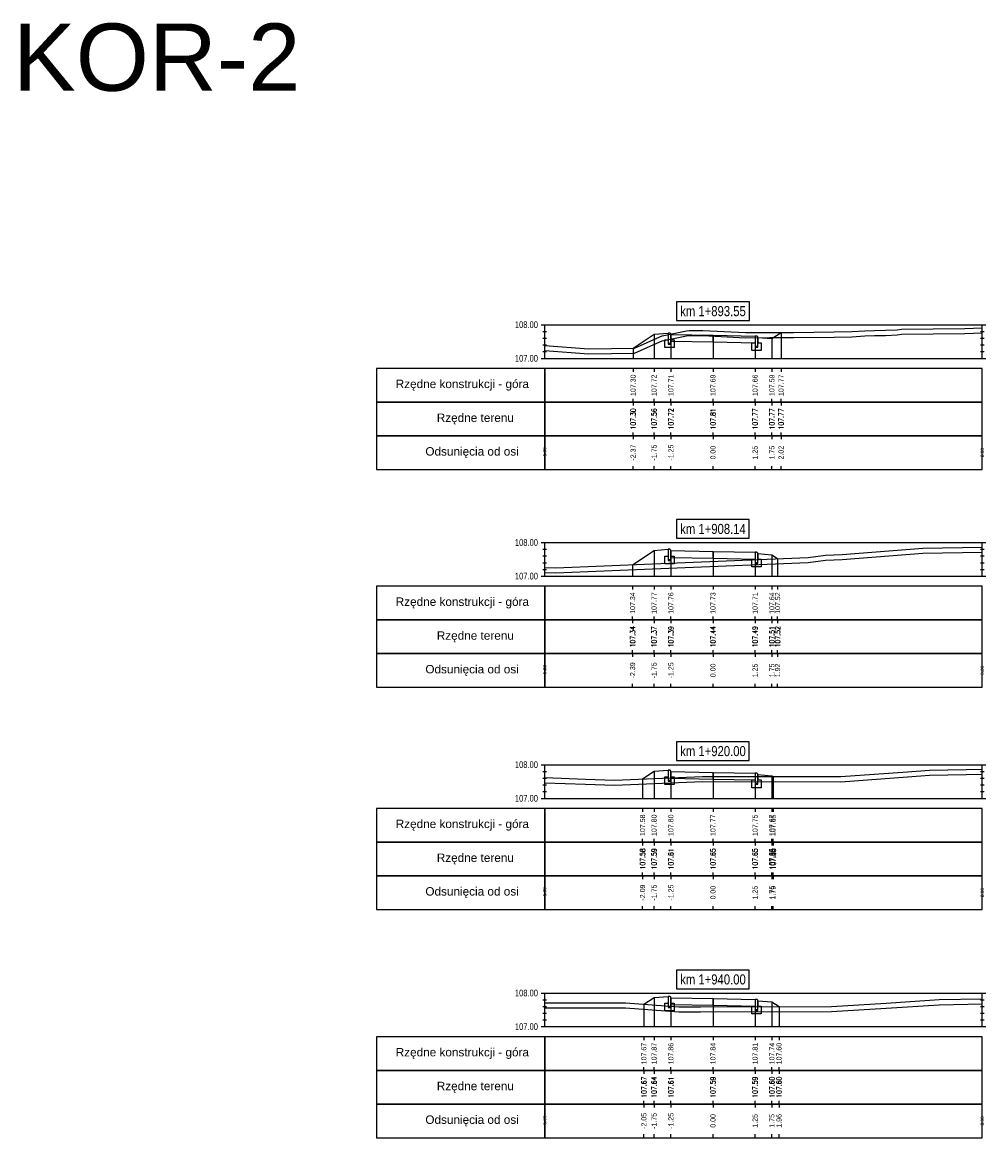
# Model space of a CAD drawing. Extents: x 7537626 to 7538805, y 5722894 to 5725486.
# Tile 9 of 90: x 7537959 to 7537988, y 5725385 to 5725418. Entities that reach past the tile are written whole.
import ezdxf

# ---------------------------------------------------------------- set-up
doc = ezdxf.new("R2010")
doc.units = 0
for name, color, linetype in [('C-DROGI-PROFILE', 7, 'Continuous'), ('C-DROGI-PROFILE-ETYKIETY', 7, 'Continuous'), ('C-DROGI-PRZEKROJE-ETYKIETY', 7, 'Continuous'), ('C-POPRZECZKA-przekrój', 2, 'Continuous'), ('C-POPRZECZKA-widok', 1, 'Continuous')]:
    doc.layers.add(name, color=color, linetype=linetype)
doc.layers.add('C-humus', color=7, linetype='Continuous', true_color=0x003df5)
doc.layers.add('C-Teren', color=7, linetype='Continuous', true_color=0x005716)
doc.styles.add('2mm08', font='arial.ttf', dxfattribs={"width": 0.8})
doc.styles.get("Standard").update_dxf_attribs({"font": 'arial.ttf'})

msp = doc.modelspace()

# ---------------------------------------------------------------- linework, layer by layer
at = {"layer": 'C-DROGI-PROFILE', "color": 7, "linetype": 'Continuous', "lineweight": -3}
for p, q in [((7537977.478, 5725408.164), (7537977.478, 5725408.064)), ((7537978.101, 5725408.164), (7537978.101, 5725408.064)), ((7537978.601, 5725408.164), (7537978.601, 5725408.064)), ((7537979.851, 5725408.164), (7537979.851, 5725408.064)), ((7537981.101, 5725408.164), (7537981.101, 5725408.064)), ((7537981.601, 5725408.164), (7537981.601, 5725408.064)), ((7537981.873, 5725408.164), (7537981.873, 5725408.064)), ((7537977.478, 5725407.164), (7537977.478, 5725407.264)), ((7537977.478, 5725407.164), (7537977.478, 5725407.064)), ((7537978.101, 5725407.164), (7537978.101, 5725407.264)), ((7537978.101, 5725407.164), (7537978.101, 5725407.064)), ((7537978.601, 5725407.164), (7537978.601, 5725407.264)), ((7537978.601, 5725407.164), (7537978.601, 5725407.064)), ((7537979.851, 5725407.164), (7537979.851, 5725407.264)), ((7537979.851, 5725407.164), (7537979.851, 5725407.064)), ((7537981.101, 5725407.164), (7537981.101, 5725407.264)), ((7537981.101, 5725407.164), (7537981.101, 5725407.064)), ((7537981.601, 5725407.164), (7537981.601, 5725407.264)), ((7537981.601, 5725407.164), (7537981.601, 5725407.064)), ((7537981.873, 5725407.164), (7537981.873, 5725407.264)), ((7537981.873, 5725407.164), (7537981.873, 5725407.064)), ((7537977.478, 5725406.164), (7537977.478, 5725406.264)), ((7537977.478, 5725406.164), (7537977.478, 5725406.064)), ((7537978.101, 5725406.164), (7537978.101, 5725406.264)), ((7537978.101, 5725406.164), (7537978.101, 5725406.064)), ((7537978.601, 5725406.164), (7537978.601, 5725406.264)), ((7537978.601, 5725406.164), (7537978.601, 5725406.064)), ((7537979.851, 5725406.164), (7537979.851, 5725406.264)), ((7537979.851, 5725406.164), (7537979.851, 5725406.064)), ((7537981.101, 5725406.164), (7537981.101, 5725406.264)), ((7537981.101, 5725406.164), (7537981.101, 5725406.064)), ((7537981.601, 5725406.164), (7537981.601, 5725406.264)), ((7537981.601, 5725406.164), (7537981.601, 5725406.064)), ((7537981.873, 5725406.164), (7537981.873, 5725406.264)), ((7537981.873, 5725406.164), (7537981.873, 5725406.064)), ((7537977.478, 5725405.164), (7537977.478, 5725405.264)), ((7537978.101, 5725405.164), (7537978.101, 5725405.264)), ((7537978.601, 5725405.164), (7537978.601, 5725405.264)), ((7537979.851, 5725405.164), (7537979.851, 5725405.264)), ((7537981.101, 5725405.164), (7537981.101, 5725405.264)), ((7537981.601, 5725405.164), (7537981.601, 5725405.264)), ((7537981.873, 5725405.164), (7537981.873, 5725405.264)), ((7537977.464, 5725401.691), (7537977.464, 5725401.591)), ((7537978.101, 5725401.691), (7537978.101, 5725401.591)), ((7537978.601, 5725401.691), (7537978.601, 5725401.591)), ((7537979.851, 5725401.691), (7537979.851, 5725401.591)), ((7537981.101, 5725401.691), (7537981.101, 5725401.591)), ((7537981.601, 5725401.691), (7537981.601, 5725401.591)), ((7537981.771, 5725401.691), (7537981.771, 5725401.591)), ((7537977.464, 5725400.691), (7537977.464, 5725400.791)), ((7537977.464, 5725400.691), (7537977.464, 5725400.591)), ((7537978.101, 5725400.691), (7537978.101, 5725400.791)), ((7537978.101, 5725400.691), (7537978.101, 5725400.591)), ((7537978.601, 5725400.691), (7537978.601, 5725400.791)), ((7537978.601, 5725400.691), (7537978.601, 5725400.591)), ((7537979.851, 5725400.691), (7537979.851, 5725400.791)), ((7537979.851, 5725400.691), (7537979.851, 5725400.591)), ((7537981.101, 5725400.691), (7537981.101, 5725400.791)), ((7537981.101, 5725400.691), (7537981.101, 5725400.591)), ((7537981.601, 5725400.691), (7537981.601, 5725400.791)), ((7537981.601, 5725400.691), (7537981.601, 5725400.591)), ((7537981.771, 5725400.691), (7537981.771, 5725400.791)), ((7537981.771, 5725400.691), (7537981.771, 5725400.591)), ((7537977.464, 5725399.691), (7537977.464, 5725399.791)), ((7537978.101, 5725399.691), (7537978.101, 5725399.791)), ((7537978.601, 5725399.691), (7537978.601, 5725399.791)), ((7537979.851, 5725399.691), (7537979.851, 5725399.791)), ((7537981.101, 5725399.691), (7537981.101, 5725399.791)), ((7537981.601, 5725399.691), (7537981.601, 5725399.791)), ((7537981.771, 5725399.691), (7537981.771, 5725399.791)), ((7537977.464, 5725399.691), (7537977.464, 5725399.591)), ((7537978.101, 5725399.691), (7537978.101, 5725399.591)), ((7537978.601, 5725399.691), (7537978.601, 5725399.591)), ((7537979.851, 5725399.691), (7537979.851, 5725399.591)), ((7537981.101, 5725399.691), (7537981.101, 5725399.591)), ((7537981.601, 5725399.691), (7537981.601, 5725399.591)), ((7537981.771, 5725399.691), (7537981.771, 5725399.591)), ((7537977.464, 5725398.691), (7537977.464, 5725398.791)), ((7537978.101, 5725398.691), (7537978.101, 5725398.791)), ((7537978.601, 5725398.691), (7537978.601, 5725398.791)), ((7537979.851, 5725398.691), (7537979.851, 5725398.791)), ((7537981.101, 5725398.691), (7537981.101, 5725398.791)), ((7537981.601, 5725398.691), (7537981.601, 5725398.791)), ((7537981.771, 5725398.691), (7537981.771, 5725398.791)), ((7537977.759, 5725395.088), (7537977.759, 5725394.988)), ((7537978.101, 5725395.088), (7537978.101, 5725394.988)), ((7537978.601, 5725395.088), (7537978.601, 5725394.988)), ((7537979.851, 5725395.088), (7537979.851, 5725394.988)), ((7537981.101, 5725395.088), (7537981.101, 5725394.988)), ((7537981.601, 5725395.088), (7537981.601, 5725394.988)), ((7537981.64, 5725395.088), (7537981.64, 5725394.988)), ((7537977.759, 5725394.088), (7537977.759, 5725394.188)), ((7537977.759, 5725394.088), (7537977.759, 5725393.988)), ((7537978.101, 5725394.088), (7537978.101, 5725394.188)), ((7537978.101, 5725394.088), (7537978.101, 5725393.988)), ((7537978.601, 5725394.088), (7537978.601, 5725394.188)), ((7537978.601, 5725394.088), (7537978.601, 5725393.988)), ((7537979.851, 5725394.088), (7537979.851, 5725394.188)), ((7537979.851, 5725394.088), (7537979.851, 5725393.988)), ((7537981.101, 5725394.088), (7537981.101, 5725394.188)), ((7537981.101, 5725394.088), (7537981.101, 5725393.988)), ((7537981.601, 5725394.088), (7537981.601, 5725394.188)), ((7537981.601, 5725394.088), (7537981.601, 5725393.988)), ((7537981.64, 5725394.088), (7537981.64, 5725394.188)), ((7537981.64, 5725394.088), (7537981.64, 5725393.988)), ((7537977.759, 5725393.088), (7537977.759, 5725393.188)), ((7537977.759, 5725393.088), (7537977.759, 5725392.988)), ((7537978.101, 5725393.088), (7537978.101, 5725393.188)), ((7537978.101, 5725393.088), (7537978.101, 5725392.988)), ((7537978.601, 5725393.088), (7537978.601, 5725393.188)), ((7537978.601, 5725393.088), (7537978.601, 5725392.988)), ((7537979.851, 5725393.088), (7537979.851, 5725393.188)), ((7537979.851, 5725393.088), (7537979.851, 5725392.988)), ((7537981.101, 5725393.088), (7537981.101, 5725393.188)), ((7537981.101, 5725393.088), (7537981.101, 5725392.988)), ((7537981.601, 5725393.088), (7537981.601, 5725393.188)), ((7537981.601, 5725393.088), (7537981.601, 5725392.988)), ((7537981.64, 5725393.088), (7537981.64, 5725393.188)), ((7537981.64, 5725393.088), (7537981.64, 5725392.988)), ((7537977.759, 5725392.088), (7537977.759, 5725392.188)), ((7537978.101, 5725392.088), (7537978.101, 5725392.188)), ((7537978.601, 5725392.088), (7537978.601, 5725392.188)), ((7537979.851, 5725392.088), (7537979.851, 5725392.188)), ((7537981.101, 5725392.088), (7537981.101, 5725392.188)), ((7537981.601, 5725392.088), (7537981.601, 5725392.188)), ((7537981.64, 5725392.088), (7537981.64, 5725392.188)), ((7537977.799, 5725388.303), (7537977.799, 5725388.203)), ((7537978.101, 5725388.303), (7537978.101, 5725388.203)), ((7537978.601, 5725388.303), (7537978.601, 5725388.203)), ((7537979.851, 5725388.303), (7537979.851, 5725388.203)), ((7537981.101, 5725388.303), (7537981.101, 5725388.203)), ((7537981.601, 5725388.303), (7537981.601, 5725388.203)), ((7537981.812, 5725388.303), (7537981.812, 5725388.203)), ((7537977.799, 5725387.303), (7537977.799, 5725387.403)), ((7537977.799, 5725387.303), (7537977.799, 5725387.203)), ((7537978.101, 5725387.303), (7537978.101, 5725387.403)), ((7537978.101, 5725387.303), (7537978.101, 5725387.203)), ((7537978.601, 5725387.303), (7537978.601, 5725387.403)), ((7537978.601, 5725387.303), (7537978.601, 5725387.203)), ((7537979.851, 5725387.303), (7537979.851, 5725387.403)), ((7537979.851, 5725387.303), (7537979.851, 5725387.203)), ((7537981.101, 5725387.303), (7537981.101, 5725387.403)), ((7537981.101, 5725387.303), (7537981.101, 5725387.203)), ((7537981.601, 5725387.303), (7537981.601, 5725387.403)), ((7537981.601, 5725387.303), (7537981.601, 5725387.203)), ((7537981.812, 5725387.303), (7537981.812, 5725387.403)), ((7537981.812, 5725387.303), (7537981.812, 5725387.203)), ((7537977.799, 5725386.303), (7537977.799, 5725386.403)), ((7537977.799, 5725386.303), (7537977.799, 5725386.203)), ((7537978.101, 5725386.303), (7537978.101, 5725386.403)), ((7537978.101, 5725386.303), (7537978.101, 5725386.203)), ((7537978.601, 5725386.303), (7537978.601, 5725386.403)), ((7537978.601, 5725386.303), (7537978.601, 5725386.203)), ((7537979.851, 5725386.303), (7537979.851, 5725386.403)), ((7537979.851, 5725386.303), (7537979.851, 5725386.203)), ((7537981.101, 5725386.303), (7537981.101, 5725386.403)), ((7537981.101, 5725386.303), (7537981.101, 5725386.203)), ((7537981.601, 5725386.303), (7537981.601, 5725386.403)), ((7537981.601, 5725386.303), (7537981.601, 5725386.203)), ((7537981.812, 5725386.303), (7537981.812, 5725386.403)), ((7537981.812, 5725386.303), (7537981.812, 5725386.203)), ((7537977.799, 5725385.303), (7537977.799, 5725385.403)), ((7537978.101, 5725385.303), (7537978.101, 5725385.403)), ((7537978.601, 5725385.303), (7537978.601, 5725385.403)), ((7537979.851, 5725385.303), (7537979.851, 5725385.403)), ((7537981.101, 5725385.303), (7537981.101, 5725385.403)), ((7537981.601, 5725385.303), (7537981.601, 5725385.403)), ((7537981.812, 5725385.303), (7537981.812, 5725385.403))]:
    msp.add_line(p, q, dxfattribs=at)
at = {"layer": 'C-DROGI-PROFILE', "color": 1, "linetype": 'Continuous', "lineweight": -3}
for points in [[(7537974.851, 5725407.164), (7537974.851, 5725408.164), (7537969.851, 5725408.164), (7537969.851, 5725407.164)], [(7537974.851, 5725407.164), (7537987.851, 5725407.164), (7537987.851, 5725408.164), (7537974.851, 5725408.164)], [(7537974.851, 5725406.164), (7537974.851, 5725407.164), (7537969.851, 5725407.164), (7537969.851, 5725406.164)], [(7537974.851, 5725406.164), (7537987.851, 5725406.164), (7537987.851, 5725407.164), (7537974.851, 5725407.164)], [(7537974.851, 5725405.164), (7537974.851, 5725406.164), (7537969.851, 5725406.164), (7537969.851, 5725405.164)], [(7537974.851, 5725405.164), (7537987.851, 5725405.164), (7537987.851, 5725406.164), (7537974.851, 5725406.164)], [(7537974.851, 5725400.691), (7537974.851, 5725401.691), (7537969.851, 5725401.691), (7537969.851, 5725400.691)], [(7537974.851, 5725400.691), (7537987.851, 5725400.691), (7537987.851, 5725401.691), (7537974.851, 5725401.691)], [(7537974.851, 5725399.691), (7537974.851, 5725400.691), (7537969.851, 5725400.691), (7537969.851, 5725399.691)], [(7537974.851, 5725399.691), (7537987.851, 5725399.691), (7537987.851, 5725400.691), (7537974.851, 5725400.691)], [(7537974.851, 5725398.691), (7537974.851, 5725399.691), (7537969.851, 5725399.691), (7537969.851, 5725398.691)], [(7537974.851, 5725398.691), (7537987.851, 5725398.691), (7537987.851, 5725399.691), (7537974.851, 5725399.691)], [(7537974.851, 5725394.088), (7537974.851, 5725395.088), (7537969.851, 5725395.088), (7537969.851, 5725394.088)], [(7537974.851, 5725394.088), (7537987.851, 5725394.088), (7537987.851, 5725395.088), (7537974.851, 5725395.088)], [(7537974.851, 5725393.088), (7537974.851, 5725394.088), (7537969.851, 5725394.088), (7537969.851, 5725393.088)], [(7537974.851, 5725393.088), (7537987.851, 5725393.088), (7537987.851, 5725394.088), (7537974.851, 5725394.088)], [(7537974.851, 5725392.088), (7537974.851, 5725393.088), (7537969.851, 5725393.088), (7537969.851, 5725392.088)], [(7537974.851, 5725392.088), (7537987.851, 5725392.088), (7537987.851, 5725393.088), (7537974.851, 5725393.088)], [(7537974.851, 5725387.303), (7537974.851, 5725388.303), (7537969.851, 5725388.303), (7537969.851, 5725387.303)], [(7537974.851, 5725387.303), (7537987.851, 5725387.303), (7537987.851, 5725388.303), (7537974.851, 5725388.303)], [(7537974.851, 5725386.303), (7537974.851, 5725387.303), (7537969.851, 5725387.303), (7537969.851, 5725386.303)], [(7537974.851, 5725386.303), (7537987.851, 5725386.303), (7537987.851, 5725387.303), (7537974.851, 5725387.303)], [(7537974.851, 5725385.303), (7537974.851, 5725386.303), (7537969.851, 5725386.303), (7537969.851, 5725385.303)], [(7537974.851, 5725385.303), (7537987.851, 5725385.303), (7537987.851, 5725386.303), (7537974.851, 5725386.303)]]:
    msp.add_3dface(points, dxfattribs=at)
at = {"layer": 'C-DROGI-PRZEKROJE-ETYKIETY', "color": 1, "linetype": 'Continuous', "lineweight": -3}
for p, q in [((7537978.101, 5725409.183), (7537978.101, 5725408.464)), ((7537978.601, 5725409.177), (7537978.601, 5725408.464)), ((7537979.851, 5725409.152), (7537979.851, 5725408.464)), ((7537981.101, 5725409.127), (7537981.101, 5725408.464)), ((7537981.601, 5725409.053), (7537981.601, 5725408.464)), ((7537981.873, 5725409.234), (7537981.873, 5725408.464)), ((7537977.478, 5725408.768), (7537977.478, 5725408.464)), ((7537978.101, 5725402.757), (7537978.101, 5725401.991)), ((7537978.601, 5725402.75), (7537978.601, 5725401.991)), ((7537979.851, 5725402.725), (7537979.851, 5725401.991)), ((7537981.101, 5725402.7), (7537981.101, 5725401.991)), ((7537981.601, 5725402.627), (7537981.601, 5725401.991)), ((7537981.771, 5725402.513), (7537981.771, 5725401.991)), ((7537977.464, 5725402.332), (7537977.464, 5725401.991)), ((7537978.101, 5725396.192), (7537978.101, 5725395.388)), ((7537978.601, 5725396.185), (7537978.601, 5725395.388)), ((7537979.851, 5725396.16), (7537979.851, 5725395.388)), ((7537981.101, 5725396.135), (7537981.101, 5725395.388)), ((7537981.601, 5725396.062), (7537981.601, 5725395.388)), ((7537977.759, 5725395.964), (7537977.759, 5725395.388)), ((7537981.64, 5725396.036), (7537981.64, 5725395.388)), ((7537978.101, 5725389.47), (7537978.101, 5725388.603)), ((7537978.601, 5725389.464), (7537978.601, 5725388.603)), ((7537979.851, 5725389.439), (7537979.851, 5725388.603)), ((7537977.799, 5725389.269), (7537977.799, 5725388.603)), ((7537981.101, 5725389.414), (7537981.101, 5725388.603)), ((7537981.601, 5725389.34), (7537981.601, 5725388.603)), ((7537981.812, 5725389.199), (7537981.812, 5725388.603))]:
    msp.add_line(p, q, dxfattribs=at)
at = {"layer": 'C-humus'}
for p, q in [((7537978.267, 5725408.952), (7537978.345, 5725408.982)), ((7537978.345, 5725408.982), (7537979.064, 5725409.134)), ((7537979.064, 5725409.134), (7537979.143, 5725409.141)), ((7537979.143, 5725409.141), (7537979.544, 5725409.139)), ((7537979.544, 5725409.139), (7537980.815, 5725409.078)), ((7537980.815, 5725409.078), (7537981.526, 5725409.082)), ((7537981.526, 5725409.082), (7537982.24, 5725409.087)), ((7537982.24, 5725409.087), (7537983.446, 5725409.098)), ((7537983.446, 5725409.098), (7537983.978, 5725409.109)), ((7537983.978, 5725409.109), (7537984.365, 5725409.133)), ((7537984.365, 5725409.133), (7537984.648, 5725409.14)), ((7537984.648, 5725409.14), (7537984.97, 5725409.148)), ((7537984.97, 5725409.148), (7537985.322, 5725409.159)), ((7537985.322, 5725409.159), (7537985.447, 5725409.179)), ((7537985.447, 5725409.179), (7537987.335, 5725409.205)), ((7537987.335, 5725409.205), (7537987.851, 5725409.219)), ((7537974.851, 5725408.698), (7537976.156, 5725408.595)), ((7537977.521, 5725408.619), (7537978.267, 5725408.952)), ((7537976.156, 5725408.595), (7537977.521, 5725408.619)), ((7537986.079, 5725402.673), (7537987.851, 5725402.708)), ((7537978.051, 5725402.207), (7537982.675, 5725402.401)), ((7537982.675, 5725402.401), (7537983.191, 5725402.466)), ((7537983.191, 5725402.466), (7537983.685, 5725402.487)), ((7537983.685, 5725402.487), (7537986.079, 5725402.673)), ((7537974.851, 5725402.101), (7537975.185, 5725402.088)), ((7537975.185, 5725402.088), (7537978.051, 5725402.207)), ((7537985.63, 5725396.026), (7537986.28, 5725396.077)), ((7537986.28, 5725396.077), (7537987.369, 5725396.098)), ((7537987.369, 5725396.098), (7537987.851, 5725396.107)), ((7537974.851, 5725395.853), (7537976.06, 5725395.812)), ((7537976.06, 5725395.812), (7537976.928, 5725395.78)), ((7537976.928, 5725395.78), (7537979.538, 5725395.888)), ((7537979.538, 5725395.888), (7537983.653, 5725395.883)), ((7537983.653, 5725395.883), (7537985.63, 5725396.026)), ((7537974.851, 5725389.163), (7537977.251, 5725389.159)), ((7537977.251, 5725389.159), (7537978.835, 5725389.043)), ((7537983.37, 5725389.053), (7537984.991, 5725389.153)), ((7537984.991, 5725389.153), (7537986.573, 5725389.256)), ((7537986.573, 5725389.256), (7537987.851, 5725389.284)), ((7537978.835, 5725389.043), (7537979.478, 5725389.043)), ((7537979.478, 5725389.043), (7537983.37, 5725389.053))]:
    msp.add_line(p, q, dxfattribs=at)
at = {"layer": 'C-POPRZECZKA-przekrój', "color": 2, "linetype": 'Continuous', "lineweight": -3}
for p, q in [((7537977.478, 5725408.768), (7537978.101, 5725409.183)), ((7537978.101, 5725409.183), (7537978.521, 5725409.217)), ((7537978.421, 5725408.787), (7537978.421, 5725409.017)), ((7537978.421, 5725409.017), (7537978.521, 5725409.017)), ((7537978.561, 5725409.217), (7537978.521, 5725409.217)), ((7537978.521, 5725409.217), (7537978.521, 5725408.887)), ((7537978.521, 5725409.017), (7537978.521, 5725408.917)), ((7537978.566, 5725409.216), (7537978.561, 5725409.217)), ((7537978.575, 5725409.214), (7537978.566, 5725409.216)), ((7537978.583, 5725409.21), (7537978.575, 5725409.214)), ((7537978.589, 5725409.205), (7537978.583, 5725409.21)), ((7537978.593, 5725409.2), (7537978.589, 5725409.205)), ((7537978.598, 5725409.192), (7537978.593, 5725409.2)), ((7537978.6, 5725409.184), (7537978.598, 5725409.192)), ((7537978.601, 5725409.177), (7537978.6, 5725409.184)), ((7537978.601, 5725409.177), (7537979.851, 5725409.152)), ((7537978.601, 5725409.177), (7537978.602, 5725408.977)), ((7537978.601, 5725408.887), (7537978.601, 5725409.177)), ((7537978.601, 5725409.177), (7537978.601, 5725409.017)), ((7537978.601, 5725409.017), (7537978.701, 5725409.017)), ((7537978.602, 5725408.977), (7537979.851, 5725408.952)), ((7537978.701, 5725409.017), (7537978.701, 5725408.787)), ((7537979.851, 5725408.952), (7537979.851, 5725409.152)), ((7537979.851, 5725409.152), (7537981.101, 5725409.127)), ((7537981.101, 5725409.127), (7537981.1, 5725408.927)), ((7537981.141, 5725409.127), (7537981.101, 5725409.127)), ((7537981.101, 5725409.127), (7537981.101, 5725408.797)), ((7537981.146, 5725409.126), (7537981.141, 5725409.127)), ((7537981.155, 5725409.124), (7537981.146, 5725409.126)), ((7537981.163, 5725409.12), (7537981.155, 5725409.124)), ((7537981.169, 5725409.115), (7537981.163, 5725409.12)), ((7537981.173, 5725409.11), (7537981.169, 5725409.115)), ((7537981.178, 5725409.102), (7537981.173, 5725409.11)), ((7537981.18, 5725409.094), (7537981.178, 5725409.102)), ((7537981.181, 5725409.087), (7537981.18, 5725409.094)), ((7537981.181, 5725408.797), (7537981.181, 5725409.087)), ((7537981.181, 5725409.087), (7537981.181, 5725408.927)), ((7537981.181, 5725409.087), (7537981.601, 5725409.053)), ((7537981.601, 5725409.053), (7537981.873, 5725409.234)), ((7537978.701, 5725408.787), (7537978.421, 5725408.787)), ((7537978.521, 5725408.917), (7537978.601, 5725408.917)), ((7537978.521, 5725408.887), (7537978.601, 5725408.887)), ((7537979.851, 5725408.952), (7537981.1, 5725408.927)), ((7537981.001, 5725408.697), (7537981.001, 5725408.927)), ((7537981.001, 5725408.927), (7537981.101, 5725408.927)), ((7537981.281, 5725408.697), (7537981.001, 5725408.697)), ((7537981.101, 5725408.927), (7537981.101, 5725408.827)), ((7537981.101, 5725408.827), (7537981.181, 5725408.827)), ((7537981.101, 5725408.797), (7537981.181, 5725408.797)), ((7537981.181, 5725408.927), (7537981.281, 5725408.927)), ((7537981.281, 5725408.927), (7537981.281, 5725408.697)), ((7537977.464, 5725402.332), (7537978.101, 5725402.757)), ((7537978.101, 5725402.757), (7537978.521, 5725402.79)), ((7537978.561, 5725402.79), (7537978.521, 5725402.79)), ((7537978.521, 5725402.79), (7537978.521, 5725402.46)), ((7537978.566, 5725402.79), (7537978.561, 5725402.79)), ((7537978.575, 5725402.788), (7537978.566, 5725402.79)), ((7537978.583, 5725402.784), (7537978.575, 5725402.788)), ((7537978.589, 5725402.779), (7537978.583, 5725402.784)), ((7537978.593, 5725402.773), (7537978.589, 5725402.779)), ((7537978.598, 5725402.766), (7537978.593, 5725402.773)), ((7537978.6, 5725402.758), (7537978.598, 5725402.766)), ((7537978.601, 5725402.75), (7537978.6, 5725402.758)), ((7537978.601, 5725402.75), (7537979.851, 5725402.725)), ((7537978.601, 5725402.75), (7537978.602, 5725402.55)), ((7537978.601, 5725402.46), (7537978.601, 5725402.75)), ((7537978.601, 5725402.75), (7537978.601, 5725402.59)), ((7537979.851, 5725402.525), (7537979.851, 5725402.725)), ((7537979.851, 5725402.725), (7537981.101, 5725402.7)), ((7537981.101, 5725402.7), (7537981.1, 5725402.5)), ((7537981.141, 5725402.7), (7537981.101, 5725402.7)), ((7537981.101, 5725402.7), (7537981.101, 5725402.37)), ((7537981.146, 5725402.7), (7537981.141, 5725402.7)), ((7537981.155, 5725402.698), (7537981.146, 5725402.7)), ((7537981.163, 5725402.694), (7537981.155, 5725402.698)), ((7537981.169, 5725402.689), (7537981.163, 5725402.694)), ((7537981.173, 5725402.683), (7537981.169, 5725402.689)), ((7537981.178, 5725402.676), (7537981.173, 5725402.683)), ((7537978.421, 5725402.36), (7537978.421, 5725402.59)), ((7537978.421, 5725402.59), (7537978.521, 5725402.59)), ((7537978.701, 5725402.36), (7537978.421, 5725402.36)), ((7537978.521, 5725402.59), (7537978.521, 5725402.49)), ((7537978.521, 5725402.49), (7537978.601, 5725402.49)), ((7537978.521, 5725402.46), (7537978.601, 5725402.46)), ((7537978.601, 5725402.59), (7537978.701, 5725402.59)), ((7537978.602, 5725402.55), (7537979.851, 5725402.525)), ((7537978.701, 5725402.59), (7537978.701, 5725402.36)), ((7537979.851, 5725402.525), (7537981.1, 5725402.5)), ((7537981.001, 5725402.27), (7537981.001, 5725402.5)), ((7537981.001, 5725402.5), (7537981.101, 5725402.5)), ((7537981.101, 5725402.5), (7537981.101, 5725402.4)), ((7537981.101, 5725402.4), (7537981.181, 5725402.4)), ((7537981.101, 5725402.37), (7537981.181, 5725402.37)), ((7537981.18, 5725402.668), (7537981.178, 5725402.676)), ((7537981.181, 5725402.66), (7537981.18, 5725402.668)), ((7537981.181, 5725402.37), (7537981.181, 5725402.66)), ((7537981.181, 5725402.66), (7537981.181, 5725402.5)), ((7537981.181, 5725402.66), (7537981.601, 5725402.627)), ((7537981.181, 5725402.5), (7537981.281, 5725402.5)), ((7537981.281, 5725402.5), (7537981.281, 5725402.27)), ((7537981.601, 5725402.627), (7537981.771, 5725402.513)), ((7537981.281, 5725402.27), (7537981.001, 5725402.27)), ((7537977.759, 5725395.964), (7537978.101, 5725396.192)), ((7537978.101, 5725396.192), (7537978.521, 5725396.225)), ((7537978.561, 5725396.225), (7537978.521, 5725396.225)), ((7537978.521, 5725396.225), (7537978.521, 5725395.895)), ((7537978.566, 5725396.225), (7537978.561, 5725396.225)), ((7537978.575, 5725396.223), (7537978.566, 5725396.225)), ((7537978.583, 5725396.219), (7537978.575, 5725396.223)), ((7537978.589, 5725396.214), (7537978.583, 5725396.219)), ((7537978.593, 5725396.208), (7537978.589, 5725396.214)), ((7537978.598, 5725396.201), (7537978.593, 5725396.208)), ((7537978.6, 5725396.193), (7537978.598, 5725396.201)), ((7537978.601, 5725396.185), (7537978.6, 5725396.193)), ((7537978.601, 5725396.185), (7537979.851, 5725396.16)), ((7537978.601, 5725396.185), (7537978.602, 5725395.985)), ((7537978.601, 5725395.895), (7537978.601, 5725396.185)), ((7537978.601, 5725396.185), (7537978.601, 5725396.025)), ((7537979.851, 5725395.96), (7537979.851, 5725396.16)), ((7537979.851, 5725396.16), (7537981.101, 5725396.135)), ((7537981.101, 5725396.135), (7537981.1, 5725395.935)), ((7537981.141, 5725396.135), (7537981.101, 5725396.135)), ((7537981.101, 5725396.135), (7537981.101, 5725395.805)), ((7537981.146, 5725396.135), (7537981.141, 5725396.135)), ((7537981.155, 5725396.133), (7537981.146, 5725396.135)), ((7537981.163, 5725396.129), (7537981.155, 5725396.133)), ((7537981.169, 5725396.124), (7537981.163, 5725396.129)), ((7537981.173, 5725396.118), (7537981.169, 5725396.124)), ((7537981.178, 5725396.111), (7537981.173, 5725396.118)), ((7537981.18, 5725396.103), (7537981.178, 5725396.111)), ((7537981.181, 5725396.095), (7537981.18, 5725396.103)), ((7537981.181, 5725395.805), (7537981.181, 5725396.095)), ((7537981.181, 5725396.095), (7537981.181, 5725395.935)), ((7537981.181, 5725396.095), (7537981.601, 5725396.062)), ((7537981.601, 5725396.062), (7537981.64, 5725396.036)), ((7537978.421, 5725395.795), (7537978.421, 5725396.025)), ((7537978.421, 5725396.025), (7537978.521, 5725396.025)), ((7537978.701, 5725395.795), (7537978.421, 5725395.795)), ((7537978.521, 5725396.025), (7537978.521, 5725395.925)), ((7537978.521, 5725395.925), (7537978.601, 5725395.925)), ((7537978.521, 5725395.895), (7537978.601, 5725395.895)), ((7537978.601, 5725396.025), (7537978.701, 5725396.025)), ((7537978.602, 5725395.985), (7537979.851, 5725395.96)), ((7537978.701, 5725396.025), (7537978.701, 5725395.795)), ((7537979.851, 5725395.96), (7537981.1, 5725395.935)), ((7537981.001, 5725395.705), (7537981.001, 5725395.935)), ((7537981.001, 5725395.935), (7537981.101, 5725395.935)), ((7537981.101, 5725395.935), (7537981.101, 5725395.835)), ((7537981.101, 5725395.835), (7537981.181, 5725395.835)), ((7537981.101, 5725395.805), (7537981.181, 5725395.805)), ((7537981.181, 5725395.935), (7537981.281, 5725395.935)), ((7537981.281, 5725395.935), (7537981.281, 5725395.705)), ((7537981.281, 5725395.705), (7537981.001, 5725395.705)), ((7537977.799, 5725389.269), (7537978.101, 5725389.47)), ((7537978.101, 5725389.47), (7537978.521, 5725389.504)), ((7537978.561, 5725389.504), (7537978.521, 5725389.504)), ((7537978.521, 5725389.504), (7537978.521, 5725389.174)), ((7537978.566, 5725389.503), (7537978.561, 5725389.504)), ((7537978.575, 5725389.501), (7537978.566, 5725389.503)), ((7537978.583, 5725389.497), (7537978.575, 5725389.501)), ((7537978.589, 5725389.492), (7537978.583, 5725389.497)), ((7537978.593, 5725389.487), (7537978.589, 5725389.492)), ((7537978.598, 5725389.479), (7537978.593, 5725389.487)), ((7537978.6, 5725389.471), (7537978.598, 5725389.479)), ((7537978.601, 5725389.464), (7537978.6, 5725389.471)), ((7537978.601, 5725389.464), (7537979.851, 5725389.439)), ((7537978.601, 5725389.464), (7537978.602, 5725389.264)), ((7537978.601, 5725389.174), (7537978.601, 5725389.464)), ((7537978.601, 5725389.464), (7537978.601, 5725389.304)), ((7537979.851, 5725389.239), (7537979.851, 5725389.439)), ((7537979.851, 5725389.439), (7537981.101, 5725389.414)), ((7537978.421, 5725389.074), (7537978.421, 5725389.304)), ((7537978.421, 5725389.304), (7537978.521, 5725389.304)), ((7537978.521, 5725389.304), (7537978.521, 5725389.204)), ((7537978.521, 5725389.204), (7537978.601, 5725389.204)), ((7537978.521, 5725389.174), (7537978.601, 5725389.174)), ((7537978.601, 5725389.304), (7537978.701, 5725389.304)), ((7537978.602, 5725389.264), (7537979.851, 5725389.239)), ((7537978.701, 5725389.304), (7537978.701, 5725389.074)), ((7537979.851, 5725389.239), (7537981.1, 5725389.214)), ((7537981.001, 5725388.984), (7537981.001, 5725389.214)), ((7537981.001, 5725389.214), (7537981.101, 5725389.214)), ((7537981.101, 5725389.414), (7537981.1, 5725389.214)), ((7537981.141, 5725389.414), (7537981.101, 5725389.414)), ((7537981.101, 5725389.414), (7537981.101, 5725389.084)), ((7537981.101, 5725389.214), (7537981.101, 5725389.114)), ((7537981.101, 5725389.114), (7537981.181, 5725389.114)), ((7537981.146, 5725389.413), (7537981.141, 5725389.414)), ((7537981.155, 5725389.411), (7537981.146, 5725389.413)), ((7537981.163, 5725389.407), (7537981.155, 5725389.411)), ((7537981.169, 5725389.402), (7537981.163, 5725389.407)), ((7537981.173, 5725389.397), (7537981.169, 5725389.402)), ((7537981.178, 5725389.389), (7537981.173, 5725389.397)), ((7537981.18, 5725389.381), (7537981.178, 5725389.389)), ((7537981.181, 5725389.374), (7537981.18, 5725389.381)), ((7537981.181, 5725389.084), (7537981.181, 5725389.374)), ((7537981.181, 5725389.374), (7537981.181, 5725389.214)), ((7537981.181, 5725389.374), (7537981.601, 5725389.34)), ((7537981.181, 5725389.214), (7537981.281, 5725389.214)), ((7537981.281, 5725389.214), (7537981.281, 5725388.984)), ((7537981.601, 5725389.34), (7537981.812, 5725389.199)), ((7537978.701, 5725389.074), (7537978.421, 5725389.074)), ((7537981.281, 5725388.984), (7537981.001, 5725388.984)), ((7537981.101, 5725389.084), (7537981.181, 5725389.084))]:
    msp.add_line(p, q, dxfattribs=at)
at = {"layer": 'C-POPRZECZKA-widok', "color": 1, "linetype": 'Continuous', "lineweight": -3}
for p, q in [((7537974.751, 5725409.464), (7537987.951, 5725409.464)), ((7537974.851, 5725408.464), (7537974.851, 5725409.464)), ((7537987.851, 5725408.464), (7537987.851, 5725409.464)), ((7537974.801, 5725409.264), (7537974.901, 5725409.264)), ((7537974.801, 5725409.064), (7537974.901, 5725409.064)), ((7537987.801, 5725409.264), (7537987.901, 5725409.264)), ((7537987.801, 5725409.064), (7537987.901, 5725409.064)), ((7537974.801, 5725408.864), (7537974.901, 5725408.864)), ((7537974.801, 5725408.664), (7537974.901, 5725408.664)), ((7537987.801, 5725408.864), (7537987.901, 5725408.864)), ((7537987.801, 5725408.664), (7537987.901, 5725408.664)), ((7537974.751, 5725408.464), (7537987.951, 5725408.464)), ((7537974.751, 5725402.991), (7537987.951, 5725402.991)), ((7537974.801, 5725402.791), (7537974.901, 5725402.791)), ((7537974.851, 5725401.991), (7537974.851, 5725402.991)), ((7537987.801, 5725402.791), (7537987.901, 5725402.791)), ((7537987.851, 5725401.991), (7537987.851, 5725402.991)), ((7537974.801, 5725402.591), (7537974.901, 5725402.591)), ((7537974.801, 5725402.391), (7537974.901, 5725402.391)), ((7537987.801, 5725402.591), (7537987.901, 5725402.591)), ((7537987.801, 5725402.391), (7537987.901, 5725402.391)), ((7537974.801, 5725402.191), (7537974.901, 5725402.191)), ((7537987.801, 5725402.191), (7537987.901, 5725402.191)), ((7537974.751, 5725401.991), (7537987.951, 5725401.991)), ((7537974.751, 5725396.388), (7537987.951, 5725396.388)), ((7537974.851, 5725395.388), (7537974.851, 5725396.388)), ((7537987.851, 5725395.388), (7537987.851, 5725396.388)), ((7537974.801, 5725396.188), (7537974.901, 5725396.188)), ((7537987.801, 5725396.188), (7537987.901, 5725396.188)), ((7537974.801, 5725395.988), (7537974.901, 5725395.988)), ((7537974.801, 5725395.788), (7537974.901, 5725395.788)), ((7537987.801, 5725395.988), (7537987.901, 5725395.988)), ((7537987.801, 5725395.788), (7537987.901, 5725395.788)), ((7537974.751, 5725395.388), (7537987.951, 5725395.388)), ((7537974.801, 5725395.588), (7537974.901, 5725395.588)), ((7537987.801, 5725395.588), (7537987.901, 5725395.588)), ((7537974.751, 5725389.603), (7537987.951, 5725389.603)), ((7537974.851, 5725388.603), (7537974.851, 5725389.603)), ((7537987.851, 5725388.603), (7537987.851, 5725389.603)), ((7537974.801, 5725389.403), (7537974.901, 5725389.403)), ((7537974.801, 5725389.203), (7537974.901, 5725389.203)), ((7537987.801, 5725389.403), (7537987.901, 5725389.403)), ((7537987.801, 5725389.203), (7537987.901, 5725389.203)), ((7537974.801, 5725389.003), (7537974.901, 5725389.003)), ((7537974.801, 5725388.803), (7537974.901, 5725388.803)), ((7537987.801, 5725389.003), (7537987.901, 5725389.003)), ((7537987.801, 5725388.803), (7537987.901, 5725388.803)), ((7537974.751, 5725388.603), (7537987.951, 5725388.603))]:
    msp.add_line(p, q, dxfattribs=at)
at = {"layer": 'C-POPRZECZKA-widok', "color": 3, "linetype": 'Continuous', "lineweight": -3}
for points in [[(7537978.77, 5725409.589), (7537980.932, 5725409.589), (7537980.932, 5725410.146), (7537978.77, 5725410.146)], [(7537978.771, 5725403.116), (7537980.93, 5725403.116), (7537980.93, 5725403.673), (7537978.771, 5725403.673)], [(7537978.771, 5725396.513), (7537980.93, 5725396.513), (7537980.93, 5725397.07), (7537978.771, 5725397.07)], [(7537978.771, 5725389.728), (7537980.93, 5725389.728), (7537980.93, 5725390.284), (7537978.771, 5725390.284)]]:
    msp.add_3dface(points, dxfattribs=at)
at = {"layer": 'C-Teren'}
for p, q in [((7537984.97, 5725409.298), (7537985.322, 5725409.309)), ((7537985.322, 5725409.309), (7537985.447, 5725409.329)), ((7537985.447, 5725409.329), (7537987.335, 5725409.355)), ((7537987.335, 5725409.355), (7537987.851, 5725409.369)), ((7537977.521, 5725408.769), (7537978.267, 5725409.102)), ((7537978.267, 5725409.102), (7537978.345, 5725409.132)), ((7537978.345, 5725409.132), (7537979.064, 5725409.284)), ((7537979.064, 5725409.284), (7537979.143, 5725409.291)), ((7537979.143, 5725409.291), (7537979.544, 5725409.289)), ((7537979.544, 5725409.289), (7537980.815, 5725409.228)), ((7537980.815, 5725409.228), (7537981.526, 5725409.232)), ((7537981.526, 5725409.232), (7537982.24, 5725409.237)), ((7537982.24, 5725409.237), (7537983.446, 5725409.248)), ((7537983.446, 5725409.248), (7537983.978, 5725409.259)), ((7537983.978, 5725409.259), (7537984.365, 5725409.283)), ((7537984.365, 5725409.283), (7537984.648, 5725409.29)), ((7537984.648, 5725409.29), (7537984.97, 5725409.298)), ((7537974.851, 5725408.848), (7537976.156, 5725408.745)), ((7537976.156, 5725408.745), (7537977.521, 5725408.769)), ((7537983.685, 5725402.637), (7537986.079, 5725402.823)), ((7537986.079, 5725402.823), (7537987.851, 5725402.858)), ((7537975.185, 5725402.238), (7537978.051, 5725402.357)), ((7537978.051, 5725402.357), (7537982.675, 5725402.551)), ((7537982.675, 5725402.551), (7537983.191, 5725402.616)), ((7537983.191, 5725402.616), (7537983.685, 5725402.637)), ((7537974.851, 5725402.251), (7537975.185, 5725402.238)), ((7537983.653, 5725396.033), (7537985.63, 5725396.176)), ((7537985.63, 5725396.176), (7537986.28, 5725396.227)), ((7537986.28, 5725396.227), (7537987.369, 5725396.248)), ((7537987.369, 5725396.248), (7537987.851, 5725396.257)), ((7537974.851, 5725396.003), (7537976.06, 5725395.962)), ((7537976.06, 5725395.962), (7537976.928, 5725395.93)), ((7537976.928, 5725395.93), (7537979.538, 5725396.038)), ((7537979.538, 5725396.038), (7537983.653, 5725396.033)), ((7537986.573, 5725389.406), (7537987.851, 5725389.434)), ((7537974.851, 5725389.313), (7537977.251, 5725389.309)), ((7537977.251, 5725389.309), (7537978.835, 5725389.193)), ((7537978.835, 5725389.193), (7537979.478, 5725389.193)), ((7537979.478, 5725389.193), (7537983.37, 5725389.203)), ((7537983.37, 5725389.203), (7537984.991, 5725389.303)), ((7537984.991, 5725389.303), (7537986.573, 5725389.406))]:
    msp.add_line(p, q, dxfattribs=at)

# ---------------------------------------------------------------- texts
at = {"layer": 'C-DROGI-PROFILE', "color": 2}
for s, height, p in [('KOR-2', 2, (7537959.059, 5725416.416)), ('Rzędne konstrukcji - góra', 0.25, (7537970.426, 5725407.581)), ('Rzędne terenu', 0.25, (7537971.646, 5725406.575)), ('Odsunięcia od osi', 0.25, (7537971.307, 5725405.575)), ('Rzędne konstrukcji - góra', 0.25, (7537970.426, 5725401.108)), ('Rzędne terenu', 0.25, (7537971.646, 5725400.102)), ('Odsunięcia od osi', 0.25, (7537971.307, 5725399.102)), ('Rzędne konstrukcji - góra', 0.25, (7537970.426, 5725394.505)), ('Rzędne terenu', 0.25, (7537971.646, 5725393.499)), ('Odsunięcia od osi', 0.25, (7537971.307, 5725392.499)), ('Rzędne konstrukcji - góra', 0.25, (7537970.426, 5725387.72)), ('Rzędne terenu', 0.25, (7537971.646, 5725386.714)), ('Odsunięcia od osi', 0.25, (7537971.307, 5725385.714))]:
    msp.add_text(s, height=height, dxfattribs=at).set_placement(p)
at = {"layer": 'C-DROGI-PROFILE-ETYKIETY', "color": 1, "linetype": 'Continuous', "lineweight": -3, "char_height": 0.15, "attachment_point": 5, "rotation": 90, "style": '2mm08'}
for s, insert in [('107.30', (7537977.478, 5725407.664)), ('107.72', (7537978.101, 5725407.664)), ('107.71', (7537978.601, 5725407.664)), ('107.69', (7537979.851, 5725407.664)), ('107.66', (7537981.101, 5725407.664)), ('107.59', (7537981.601, 5725407.664)), ('107.77', (7537981.873, 5725407.664)), ('{\\Fsimplex.shx|c238;107.30}', (7537977.478, 5725406.664)), ('{\\Fsimplex.shx|c238;107.56}', (7537978.101, 5725406.664)), ('{\\Fsimplex.shx|c238;107.72}', (7537978.601, 5725406.664)), ('{\\Fsimplex.shx|c238;107.81}', (7537979.851, 5725406.664)), ('{\\Fsimplex.shx|c238;107.77}', (7537981.101, 5725406.664)), ('{\\Fsimplex.shx|c238;107.77}', (7537981.601, 5725406.664)), ('{\\Fsimplex.shx|c238;107.77}', (7537981.873, 5725406.664)), ('-2.37', (7537977.478, 5725405.664)), ('-1.75', (7537978.101, 5725405.664)), ('-1.25', (7537978.601, 5725405.664)), ('0.00', (7537979.851, 5725405.664)), ('1.25', (7537981.101, 5725405.664)), ('1.75', (7537981.601, 5725405.664)), ('2.02', (7537981.873, 5725405.664)), ('107.34', (7537977.464, 5725401.191)), ('107.77', (7537978.101, 5725401.191)), ('107.76', (7537978.601, 5725401.191)), ('107.73', (7537979.851, 5725401.191)), ('107.71', (7537981.101, 5725401.191)), ('107.64', (7537981.601, 5725401.191)), ('107.52', (7537981.771, 5725401.191)), ('{\\Fsimplex.shx|c238;107.34}', (7537977.464, 5725400.191)), ('{\\Fsimplex.shx|c238;107.37}', (7537978.101, 5725400.191)), ('{\\Fsimplex.shx|c238;107.39}', (7537978.601, 5725400.191)), ('{\\Fsimplex.shx|c238;107.44}', (7537979.851, 5725400.191)), ('{\\Fsimplex.shx|c238;107.49}', (7537981.101, 5725400.191)), ('{\\Fsimplex.shx|c238;107.51}', (7537981.601, 5725400.191)), ('{\\Fsimplex.shx|c238;107.52}', (7537981.771, 5725400.191)), ('-2.39', (7537977.464, 5725399.191)), ('-1.75', (7537978.101, 5725399.191)), ('-1.25', (7537978.601, 5725399.191)), ('0.00', (7537979.851, 5725399.191)), ('1.25', (7537981.101, 5725399.191)), ('1.75', (7537981.601, 5725399.191)), ('1.92', (7537981.771, 5725399.191)), ('107.58', (7537977.759, 5725394.588)), ('107.80', (7537978.101, 5725394.588)), ('107.80', (7537978.601, 5725394.588)), ('107.77', (7537979.851, 5725394.588)), ('107.75', (7537981.101, 5725394.588)), ('107.67', (7537981.601, 5725394.588)), ('107.65', (7537981.64, 5725394.588)), ('{\\Fsimplex.shx|c238;107.58}', (7537977.759, 5725393.588)), ('{\\Fsimplex.shx|c238;107.59}', (7537978.101, 5725393.588)), ('{\\Fsimplex.shx|c238;107.61}', (7537978.601, 5725393.588)), ('{\\Fsimplex.shx|c238;107.65}', (7537979.851, 5725393.588)), ('{\\Fsimplex.shx|c238;107.65}', (7537981.101, 5725393.588)), ('{\\Fsimplex.shx|c238;107.65}', (7537981.601, 5725393.588)), ('{\\Fsimplex.shx|c238;107.65}', (7537981.64, 5725393.588)), ('-2.09', (7537977.759, 5725392.588)), ('-1.75', (7537978.101, 5725392.588)), ('-1.25', (7537978.601, 5725392.588)), ('0.00', (7537979.851, 5725392.588)), ('1.25', (7537981.101, 5725392.588)), ('1.75', (7537981.601, 5725392.588)), ('1.79', (7537981.64, 5725392.588)), ('107.67', (7537977.799, 5725387.803)), ('107.87', (7537978.101, 5725387.803)), ('107.86', (7537978.601, 5725387.803)), ('107.84', (7537979.851, 5725387.803)), ('107.81', (7537981.101, 5725387.803)), ('107.74', (7537981.601, 5725387.803)), ('107.60', (7537981.812, 5725387.803)), ('{\\Fsimplex.shx|c238;107.67}', (7537977.799, 5725386.803)), ('{\\Fsimplex.shx|c238;107.64}', (7537978.101, 5725386.803)), ('{\\Fsimplex.shx|c238;107.61}', (7537978.601, 5725386.803)), ('{\\Fsimplex.shx|c238;107.59}', (7537979.851, 5725386.803)), ('{\\Fsimplex.shx|c238;107.59}', (7537981.101, 5725386.803)), ('{\\Fsimplex.shx|c238;107.60}', (7537981.601, 5725386.803)), ('{\\Fsimplex.shx|c238;107.60}', (7537981.812, 5725386.803)), ('-2.05', (7537977.799, 5725385.803)), ('-1.75', (7537978.101, 5725385.803)), ('-1.25', (7537978.601, 5725385.803)), ('0.00', (7537979.851, 5725385.803)), ('1.25', (7537981.101, 5725385.803)), ('1.75', (7537981.601, 5725385.803)), ('1.96', (7537981.812, 5725385.803))]:
    msp.add_mtext(s, dxfattribs=dict(at, insert=insert))
at = {"layer": 'C-DROGI-PROFILE-ETYKIETY', "color": 7, "linetype": 'Continuous', "lineweight": -3, "char_height": 0.1, "attachment_point": 5, "rotation": 90, "style": '2mm08'}
for s, insert in [('-5.00', (7537974.851, 5725405.664)), ('8.00', (7537987.851, 5725405.664)), ('-5.00', (7537974.851, 5725399.191)), ('8.00', (7537987.851, 5725399.191)), ('-5.00', (7537974.851, 5725392.588)), ('8.00', (7537987.851, 5725392.588)), ('-5.00', (7537974.851, 5725385.803)), ('8.00', (7537987.851, 5725385.803))]:
    msp.add_mtext(s, dxfattribs=dict(at, insert=insert))
at = {"layer": 'C-POPRZECZKA-widok', "color": 3, "linetype": 'Continuous', "lineweight": -3, "char_height": 0.3, "attachment_point": 8, "style": '2mm08'}
for s, insert in [('km 1+893.55', (7537979.851, 5725409.714)), ('km 1+908.14', (7537979.851, 5725403.241)), ('km 1+920.00', (7537979.851, 5725396.638)), ('km 1+940.00', (7537979.851, 5725389.853))]:
    msp.add_mtext(s, dxfattribs=dict(at, insert=insert))
at = {"layer": 'C-POPRZECZKA-widok', "color": 1, "linetype": 'Continuous', "lineweight": -3, "char_height": 0.2, "attachment_point": 6, "style": '2mm08'}
for s, insert in [('108.00', (7537974.651, 5725409.464)), ('107.00', (7537974.651, 5725408.464)), ('108.00', (7537974.651, 5725402.991)), ('107.00', (7537974.651, 5725401.991)), ('108.00', (7537974.651, 5725396.388)), ('107.00', (7537974.651, 5725395.388)), ('108.00', (7537974.651, 5725389.603)), ('107.00', (7537974.651, 5725388.603))]:
    msp.add_mtext(s, dxfattribs=dict(at, insert=insert))

doc.saveas('drawing.dxf')
